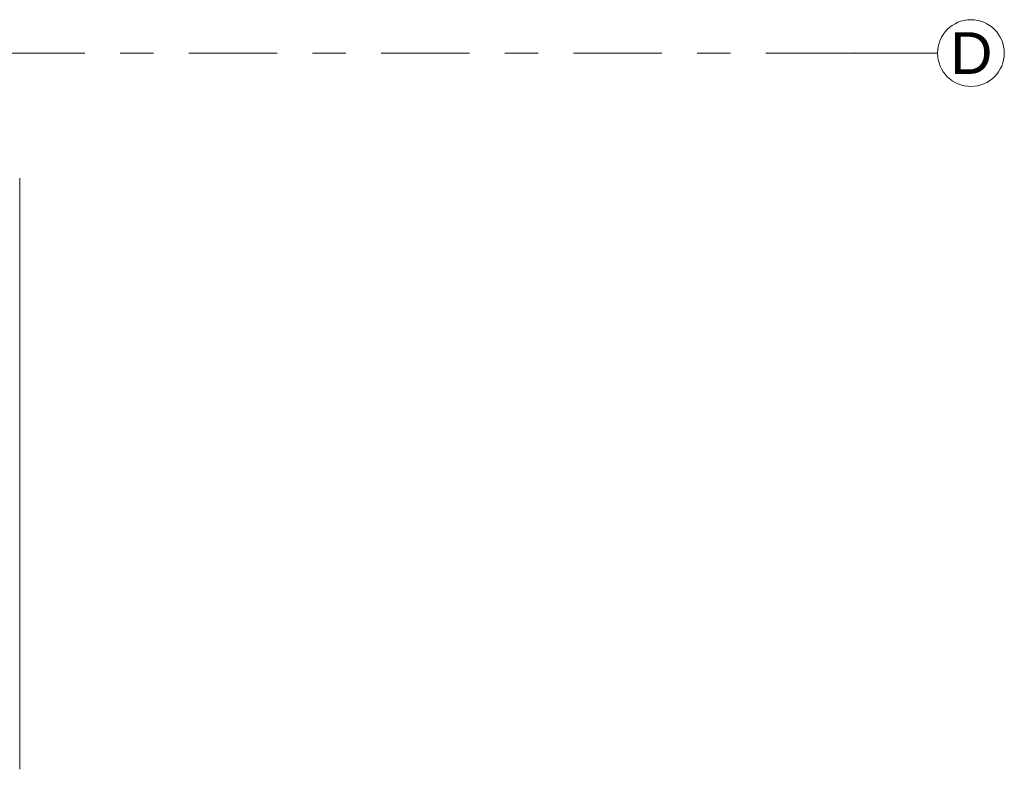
# Model space of a CAD drawing. Header units: metres. Extents: x -3.6 to 84.5, y -11 to 16.8.
# Tile 216 of 229: x 62.4 to 65.4, y 6.2 to 8.4. Entities that reach past the tile are written whole.
import ezdxf

# ---------------------------------------------------------------- set-up
doc = ezdxf.new("R2010")
doc.units = ezdxf.units.M
doc.header["$MEASUREMENT"] = 0
doc.linetypes.add('Strichlinie doppelt', pattern=[0.546806, 0.264583, -0.105833, 0.070556, -0.105833])
doc.layers.add('451 - Universal.Achsen Raster', color=7, linetype='Continuous')
doc.layers.add('604 - Struktur.Wand Aussen', color=7, linetype='Continuous')
doc.styles.add('ERSTELLTER_STIL_2', font='txt')

msp = doc.modelspace()

# ---------------------------------------------------------------- linework, layer by layer
at = {"layer": '451 - Universal.Achsen Raster', "color": 160, "linetype": 'Strichlinie doppelt', "lineweight": 9, "true_color": 0x3232ff}
for q in [(-3.175, 8.3), (65.185, 8.3)]:
    msp.add_line((64.935, 8.3), q, dxfattribs=at)
at = {"layer": '451 - Universal.Achsen Raster', "color": 160, "linetype": 'Continuous', "lineweight": 9, "true_color": 0x3232ff}
msp.add_circle((65.285, 8.3), 0.1, dxfattribs=at)
at = {"layer": '451 - Universal.Achsen Raster', "color": 160, "linetype": 'Strichlinie doppelt', "lineweight": 9, "true_color": 0x3232ff}
msp.add_point((64.935, 8.3), dxfattribs=at)
msp.add_point((64.935, 8.3), dxfattribs=at)
at = {"layer": '604 - Struktur.Wand Aussen', "color": 7, "linetype": 'Continuous', "lineweight": 13}
msp.add_line((62.435, 6.155), (62.435, 7.925), dxfattribs=at)

# ---------------------------------------------------------------- texts
at = {"layer": '451 - Universal.Achsen Raster', "color": 160, "lineweight": 9, "true_color": 0x3232ff, "insert": (65.2233, 8.3625), "char_height": 0.125, "attachment_point": 1, "style": 'ERSTELLTER_STIL_2'}
msp.add_mtext('\\A1;{\\pql;\\pt0;\\fArial|b0|i0|c0|p38;D}', dxfattribs=at)

doc.saveas('drawing.dxf')
